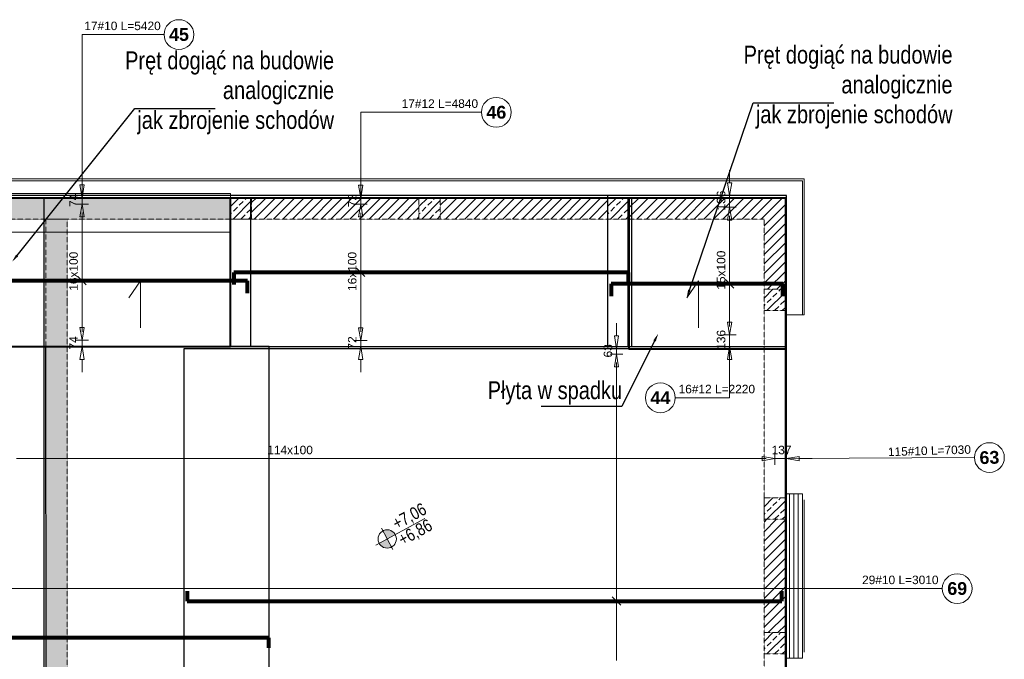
# Model space of a CAD drawing. Extents: x -1474 to 1760906, y -670977 to 75879.
# Tile 15 of 18: x 1724302 to 1735858, y -658673 to -651163. Entities that reach past the tile are written whole.
import ezdxf
from ezdxf import colors
from ezdxf.entities.mleader import LeaderData, LeaderLine
from ezdxf.math import Vec2, Vec3

# ---------------------------------------------------------------- set-up
doc = ezdxf.new("R2010")
doc.units = 0
doc.header["$LTSCALE"] = 10
doc.header["$MEASUREMENT"] = 0
doc.linetypes.add('HIDDEN', pattern=[0.375, 0.25, -0.125])
for name, color, linetype, lineweight in [('!! 1_ PROJ WARSTWY', 252, 'Continuous', 9), ('!! 1_ tynk zewn  - nowy', 21, 'Continuous', 20), ('!! 2_ remont Ocieplenie', 4, 'ZIGZAG', 5), ('P-linia słupy drewno', 2, 'Continuous', 53), ('P-Linia1', 3, 'Continuous', 40), ('P-Linia2', 2, 'Continuous', 25), ('P-Opis', 1, 'Continuous', 18), ('P-Opis nadproża systemowe', 11, 'Continuous', 9), ('P-Przerywana', 13, 'HIDDEN', 9), ('P-Przerywana nadproża', 150, 'HIDDEN', 18), ('P-Szraf - Ściana nośna', 55, 'Continuous', 5), ('P-Szraf - Ściana żelbetowa', 54, 'Continuous', 0)]:
    doc.layers.add(name, color=color, linetype=linetype, lineweight=lineweight)
doc.layers.add('AutoCAD_Structural_Detailing_rozkład powierzchniowy - pręty - dół', color=7, linetype='Continuous')
doc.layers.add('RCAD_opis rozkładu', color=7, linetype='Continuous')
doc.layers.add('RCAD_kontur płyty', color=163, linetype='Continuous', plot=False)
doc.styles.add('_Fd Opis', font='arial.ttf', dxfattribs={"width": 0.9})
doc.styles.add('style1', font='arial.ttf')
doc.styles.add('style3', font='arialbd.ttf')
doc.linetypes.add('ZIGZAG', pattern='A,0.00254,-5.08,[131,ltypeshp.shx,S=5.08,R=0,X=-5.08,Y=0],-10.16,[131,ltypeshp.shx,S=5.08,R=180,X=5.08,Y=0],-5.08', length=20.32254)

# ---------------------------------------------------------------- blocks, each defined once
blk = doc.blocks.new('A$C798F0764')
at = {"layer": 'P-Opis'}
h = blk.add_hatch(color=1, dxfattribs=at)
h.dxf.hatch_style = 1
h.paths.add_polyline_path([(87, -43), (-30, -160, 0.414214), (204, -160)])
h.paths.add_polyline_path([(-30, 74), (87, -43), (204, 74, 0.414214)])
at = {"layer": 'P-Opis', "color": 1}
for p, q in [((-80, -210), (636, 506)), ((-68, 111), (241, -198))]:
    blk.add_line(p, q, dxfattribs=at)
blk.add_circle((87, -43), 165, dxfattribs=at)

msp = doc.modelspace()

# ---------------------------------------------------------------- hatches: boundary and pattern name
at = {"layer": 'P-Szraf - Ściana nośna'}
h = msp.add_hatch(dxfattribs=at)
h.set_pattern_fill('ANSI31', color=256, scale=25)
h.set_pattern_definition([(45, (1358077.73, -412160.4), (-56.126601, 56.126601), [])])
h.paths.add_polyline_path([(1733038.48044, -664248.25514), (1733288.48044, -664248.25514), (1733288.48044, -662148.01522), (1733038.48044, -662148.01522)])
h.paths.add_polyline_path([(1718092.22214, -667598.49507), (1718092.22214, -667348.49507), (1716053.48044, -667348.49507), (1716053.48044, -667598.49507)])
h.paths.add_polyline_path([(1722907.18442, -667598.49507), (1722907.18442, -667348.49507), (1721042.22139, -667348.49507), (1721042.22139, -667598.49507)])
h.paths.add_polyline_path([(1730377.25758, -667348.49507), (1730127.25758, -667348.49507), (1730127.25758, -667598.49507), (1730377.25758, -667598.49507)])
h.paths.add_polyline_path([(1733038.48044, -667348.49507), (1733288.48044, -667348.49507), (1733288.48044, -665248.25514), (1733038.48044, -665248.25514)])
h.paths.add_polyline_path([(1733288.48044, -657028.49507), (1733038.48044, -657028.49507), (1733038.48044, -658358.62232), (1733288.48044, -658358.62232)])
h.paths.add_polyline_path([(1727003.48044, -667348.49507), (1727003.48044, -667598.49507), (1727927.25758, -667598.49507), (1727927.25758, -667348.49507)])
h.paths.add_polyline_path([(1726753.48044, -667598.49507), (1726753.48044, -667348.49507), (1724714.73949, -667348.49507), (1724714.73949, -667598.49507)])
h.paths.add_polyline_path([(1731180.91109, -667598.49507), (1731180.91109, -667348.49507), (1730377.25758, -667348.49507), (1730377.25758, -667598.49507)])
h.paths.add_polyline_path([(1731430.91109, -667348.49507), (1731430.91109, -667598.49507), (1733038.48044, -667598.49507), (1733038.48044, -667348.49507)])
h.paths.add_polyline_path([(1726774.72633, -653253.09679), (1726774.72633, -653253.29593), (1727024.72633, -653253.29593), (1727024.72633, -653503.09679), (1728988.46729, -653503.04999), (1728988.46729, -653253.29593), (1729238.46729, -653253.29593), (1729238.46729, -653503.04403), (1731202.20825, -653502.99722), (1731202.20825, -653253.19636), (1731452.20825, -653253.29593), (1731452.20825, -653503.09679), (1733038.48044, -653503.09679), (1733038.48044, -654328.49507), (1733288.48044, -654328.49507), (1733288.48044, -653253.09679)])
h.paths.add_polyline_path([(1724235.98538, -653253.09679), (1724235.98538, -653253.29593), (1725735.98538, -653253.29593), (1725735.98538, -653253.09679)])
at = {"layer": 'P-Szraf - Ściana żelbetowa'}
h = msp.add_hatch(dxfattribs=at)
h.set_pattern_fill('ANSI33', color=256, scale=20)
h.set_pattern_definition([(45, (1358077.73, -364099.79), (-89.80256, 89.80256), []), (45, (1358167.53, -364099.79), (-89.80256, 89.80256), [63.5, -31.75])])
h.paths.add_polyline_path([(1733038.48044, -661483.12079), (1733038.48044, -662148.01522), (1733288.48044, -662148.01522), (1733288.48044, -659808.62232), (1733038.48044, -659808.62232), (1733038.48044, -661233.12079), (1724860.98538, -661233.12079), (1724860.98538, -660333.12079), (1724610.98538, -660333.12079), (1724610.98538, -661233.12079), (1724135.98538, -661233.12079), (1724135.98538, -661483.12079)])
h.paths.add_polyline_path([(1721948.50349, -653268.49507), (1726774.72633, -653253.29593), (1726774.72633, -653503.29593), (1721948.50349, -653518.49507)])
h.paths.add_polyline_path([(1724860.98538, -654463.12079), (1724860.98538, -653503.49507), (1724610.98538, -653503.09679), (1724610.98538, -654463.12079)])
h.paths.add_polyline_path([(1724860.98538, -659313.12079), (1724860.98538, -654463.12079), (1724610.98538, -654463.12079), (1724610.98538, -659313.12079)])
h.paths.add_polyline_path([(1713443.48044, -661233.12079), (1720571.99107, -661233.12079), (1720571.99107, -661483.12079), (1713443.48044, -661483.12079)])
h.paths.add_polyline_path([(1721591.99027, -661233.12079), (1723115.98538, -661233.12079), (1723115.98538, -661483.12079), (1721591.99027, -661483.12079)])
h.paths.add_polyline_path([(1713193.48044, -667348.49507), (1713193.48044, -660213.12079), (1713443.48044, -660213.12079), (1713443.48044, -667348.49507)])
h.paths.add_polyline_path([(1707748.48044, -657016.15621), (1707498.48044, -657016.15621), (1707498.48044, -655016.15621), (1707748.48044, -655016.15621)])
h.paths.add_polyline_path([(1707748.48044, -656423.09679), (1713193.48044, -656423.09679), (1713193.48044, -657343.12079), (1713443.48044, -657343.12079), (1713443.48044, -656173.09679), (1707748.48044, -656173.09679)])
h.paths.add_polyline_path([(1713503.48044, -667598.49507), (1712130.96235, -667598.49507), (1712130.96235, -667348.49507), (1713503.48044, -667348.49507)])
h = msp.add_hatch(dxfattribs=at)
h.set_pattern_fill('ANSI33', color=256, scale=20)
h.set_pattern_definition([(45, (1374090.23, -405442.09), (-89.80256, 89.80256), []), (45, (1374180.04, -405442.09), (-89.80256, 89.80256), [63.5, -31.75])])
h.paths.add_polyline_path([(1726774.72633, -653253.29593), (1727024.72633, -653253.29593), (1727024.72633, -653503.29593), (1726774.72633, -653503.29593)])
h = msp.add_hatch(dxfattribs=at)
h.set_pattern_fill('ANSI33', color=256, scale=20)
h.set_pattern_definition([(45, (1374090.23, -405442.1), (-89.80256, 89.80256), []), (45, (1374180.04, -405442.1), (-89.80256, 89.80256), [63.5, -31.75])])
h.paths.add_polyline_path([(1726774.72633, -653253.30293), (1727024.72633, -653253.30293), (1727024.72633, -653503.30293), (1726774.72633, -653503.30293)])
h = msp.add_hatch(dxfattribs=at)
h.set_pattern_fill('ANSI33', color=256, scale=20)
h.set_pattern_definition([(45, (1376303.97, -405442.09), (-89.80256, 89.80256), []), (45, (1376393.78, -405442.09), (-89.80256, 89.80256), [63.5, -31.75])])
h.paths.add_polyline_path([(1728988.46729, -653253.29593), (1729238.46729, -653253.29593), (1729238.46729, -653503.29593), (1728988.46729, -653503.29593)])
h = msp.add_hatch(dxfattribs=at)
h.set_pattern_fill('ANSI33', color=256, scale=20)
h.set_pattern_definition([(45, (1378517.72, -405441.89), (-89.80256, 89.80256), []), (45, (1378607.52, -405441.89), (-89.80256, 89.80256), [63.5, -31.75])])
h.paths.add_polyline_path([(1731202.20825, -653253.09679), (1731452.20825, -653253.09679), (1731452.20825, -653503.09679), (1731202.20825, -653503.09679)])
h = msp.add_hatch(dxfattribs=at)
h.set_pattern_fill('ANSI33', color=256, scale=20)
h.set_pattern_definition([(45, (1380353.99, -406517.29), (-89.80256, 89.80256), []), (45, (1380443.79, -406517.29), (-89.80256, 89.80256), [63.5, -31.75])])
h.paths.add_polyline_path([(1733038.48044, -654328.49507), (1733288.48044, -654328.49507), (1733288.48044, -654578.49507), (1733038.48044, -654578.49507)])
h = msp.add_hatch(dxfattribs=at)
h.set_pattern_fill('ANSI33', color=256, scale=20)
h.set_pattern_definition([(45, (1380353.99, -408967.29), (-89.80256, 89.80256), []), (45, (1380443.79, -408967.29), (-89.80256, 89.80256), [63.5, -31.75])])
h.paths.add_polyline_path([(1733038.48044, -656778.49507), (1733288.48044, -656778.49507), (1733288.48044, -657028.49507), (1733038.48044, -657028.49507)])
h = msp.add_hatch(dxfattribs=at)
h.set_pattern_fill('ANSI33', color=256, scale=20)
h.set_pattern_definition([(45, (1380353.99, -410547.41), (-89.80256, 89.80256), []), (45, (1380443.79, -410547.41), (-89.80256, 89.80256), [63.5, -31.75])])
h.paths.add_polyline_path([(1733038.48044, -658358.62232), (1733288.48044, -658358.62232), (1733288.48044, -658608.62232), (1733038.48044, -658608.62232)])

# ---------------------------------------------------------------- linework, layer by layer
at = {"layer": '!! 1_ PROJ WARSTWY'}
msp.add_lwpolyline([(1733388.48044, -656728.49507), (1733388.48044, -658658.62232)], dxfattribs=at)
at = {"layer": '!! 1_ tynk zewn  - nowy'}
for points in [[(1719093.48044, -653033.09679), (1733508.48044, -653033.09679), (1733508.48044, -654628.49507)], [(1719093.48044, -653053.09679), (1733488.48044, -653053.09679), (1733488.48044, -654628.49507)], [(1733288.48044, -654578.49507), (1733288.48044, -654628.49507), (1733508.48044, -654628.49507)], [(1733288.48044, -656778.49507), (1733288.48044, -656728.49507), (1733488.48044, -656728.49507)], [(1733488.48044, -656728.49507), (1733488.48044, -658658.62232)], [(1733508.48044, -656798.49507), (1733508.48044, -658588.62232)], [(1733288.48044, -658608.62232), (1733288.48044, -658658.62232), (1733488.48044, -658658.62232)]]:
    msp.add_lwpolyline(points, dxfattribs=at)
at = {"layer": '!! 2_ remont Ocieplenie', "linetype": 'ZIGZAG', "ltscale": 0.75}
for points in [[(1733338.48044, -656728.49507), (1733338.48044, -658658.62232)], [(1733438.48044, -656728.49507), (1733438.48044, -658658.62232)]]:
    msp.add_lwpolyline(points, dxfattribs=at)
at = {"layer": 'AutoCAD_Structural_Detailing_rozkład powierzchniowy - pręty - dół', "color": 0, "lineweight": 80}
for p, q in [((1731446.44624, -654129.2788), (1726816.72633, -654129.2788)), ((1726816.72633, -654129.2788), (1726816.72633, -654273.2788)), ((1731446.44624, -654273.2788), (1731446.44624, -654129.2788)), ((1726975.619, -654227.2239), (1721776.51887, -654227.2239)), ((1726975.619, -654372.2239), (1726975.619, -654227.2239)), ((1733259.67028, -654264.74931), (1731244.20825, -654264.74931)), ((1731244.20825, -654264.74931), (1731244.20825, -654408.74931)), ((1733259.67028, -654408.74931), (1733259.67028, -654264.74931)), ((1726268.78085, -657873.27772), (1726268.78085, -657988.27772)), ((1733247.48044, -657988.27772), (1733247.48044, -657873.27772)), ((1726268.78085, -657988.27772), (1733247.48044, -657988.27772)), ((1727224.55108, -658422.09639), (1721773.11264, -658422.09639)), ((1727224.55108, -658536.09639), (1727224.55108, -658422.09639))]:
    msp.add_line(p, q, dxfattribs=at)
at = {"layer": 'P-Linia1'}
msp.add_lwpolyline([(1707498.51683, -653253.09679), (1733288.48044, -653253.09679), (1733288.48044, -667598.49507), (1707498.51683, -667598.49507)], close=True, dxfattribs=at)
for points in [[(1721948.50349, -653253.09679), (1721948.50349, -655000.9819), (1726774.72633, -655000.9819), (1726774.72633, -653253.09679)], [(1731452.20825, -653253.09679), (1731452.20825, -655025.54799), (1733288.48044, -655025.54799)]]:
    msp.add_lwpolyline(points, dxfattribs=at)
at = {"layer": 'P-Linia2'}
for points in [[(1727016.619, -653253.49427), (1726774.72633, -653253.49427), (1726774.72633, -655000.9819), (1727016.619, -655000.9819)], [(1731444.10092, -653253.28814), (1731202.20825, -653253.28814), (1731202.20825, -655000.77577), (1731444.10092, -655000.77577)]]:
    msp.add_lwpolyline(points, close=True, dxfattribs=at)
at = {"layer": 'P-Opis', "color": 1}
for points in [[(1725720.43689, -654782.25254), (1725720.43689, -654229.0863), (1725583.59677, -654427.97729)], [(1732268.03926, -654782.25254), (1732268.03926, -654229.0863), (1732131.19913, -654427.97729)]]:
    msp.add_lwpolyline(points, dxfattribs=at)
at = {"layer": 'P-Opis nadproża systemowe'}
msp.add_lwpolyline([(1721865.04017, -653203.09679), (1726774.72633, -653203.09679), (1726774.72633, -653656.16077), (1721865.04017, -653656.16077)], close=True, dxfattribs=at)
at = {"layer": 'P-Przerywana'}
for points in [[(1721948.50349, -653253.29593), (1726774.72633, -653253.29593), (1726774.72633, -653503.29593), (1721948.50349, -653503.29593)], [(1726774.72633, -653253.29593), (1727024.72633, -653253.29593), (1727024.72633, -653503.29593), (1726774.72633, -653503.29593)], [(1726774.72633, -653253.30293), (1727024.72633, -653253.30293), (1727024.72633, -653503.30293), (1726774.72633, -653503.30293)], [(1728988.46729, -653253.29593), (1729238.46729, -653253.29593), (1729238.46729, -653503.29593), (1728988.46729, -653503.29593)], [(1731202.20825, -653253.09679), (1731452.20825, -653253.09679), (1731452.20825, -653503.09679), (1731202.20825, -653503.09679)], [(1724860.98538, -654463.12079), (1724860.98538, -653503.49507), (1724610.98538, -653503.09679), (1724610.98538, -654463.12079), (1724610.98538, -659313.12079), (1724860.98538, -659313.12079)], [(1733038.48044, -654328.49507), (1733288.48044, -654328.49507), (1733288.48044, -654578.49507), (1733038.48044, -654578.49507)], [(1733038.48044, -656778.49507), (1733288.48044, -656778.49507), (1733288.48044, -657028.49507), (1733038.48044, -657028.49507)], [(1733038.48044, -658358.62232), (1733288.48044, -658358.62232), (1733288.48044, -658608.62232), (1733038.48044, -658608.62232)]]:
    msp.add_lwpolyline(points, close=True, dxfattribs=at)
for points in [[(1733288.48044, -653253.09679), (1733288.48044, -654578.49507), (1733038.48044, -654578.49507), (1733038.48044, -653503.09679), (1726774.72633, -653503.69421), (1726774.72633, -653253.69421), (1733288.48044, -653253.09679)], [(1733038.48044, -658608.62232), (1733038.48044, -656778.49507), (1733288.48044, -656778.49507), (1733288.48044, -658608.62232), (1733038.48044, -658608.62232)]]:
    msp.add_lwpolyline(points, dxfattribs=at)
at = {"layer": 'P-Przerywana nadproża'}
for points in [[(1733038.48044, -654578.49507), (1733288.48044, -654578.49507), (1733288.48044, -656778.49507), (1733038.48044, -656778.49507)], [(1733038.48044, -658608.62232), (1733288.48044, -658608.62232), (1733288.48044, -659808.62232), (1733038.48044, -659808.62232)]]:
    msp.add_lwpolyline(points, close=True, dxfattribs=at)
at = {"layer": 'RCAD_kontur płyty', "color": 0}
for p, q in [((1733301.67028, -653228.72285), (1721627.51154, -653228.72285)), ((1727016.619, -653253.67203), (1721735.55277, -653253.67203)), ((1733288.48044, -653253.09679), (1724584.73489, -653253.09679)), ((1724584.73489, -653253.09679), (1724584.73489, -660101.98422)), ((1731488.44624, -653257.57571), (1726774.72633, -653257.57571)), ((1726774.72633, -653257.57571), (1726774.72633, -655000.9819)), ((1727016.619, -655000.77577), (1727016.619, -653253.67203)), ((1733301.67028, -653228.72285), (1731202.20825, -653228.72285)), ((1731202.20825, -653228.72285), (1731202.20825, -655000.77577)), ((1731488.44624, -655000.9819), (1731488.44624, -653257.57571)), ((1733288.48044, -660101.98422), (1733288.48044, -653253.09679)), ((1733301.67028, -655000.77577), (1733301.67028, -653228.72285)), ((1733301.67028, -660176.31082), (1733301.67028, -653228.72285)), ((1721734.74736, -655000.77577), (1727016.619, -655000.77577)), ((1724610.98538, -655000.9819), (1733288.48044, -655000.9819)), ((1724616.22298, -665812.54605), (1724610.98538, -655000.9819)), ((1726774.72633, -655000.9819), (1731488.44624, -655000.9819)), ((1731202.20825, -655000.77577), (1733301.67028, -655000.77577)), ((1733288.48044, -655000.9819), (1733288.48044, -665812.54605)), ((1733288.48044, -655025.54799), (1726227.78085, -655025.54799)), ((1726227.78085, -655025.54799), (1726227.78085, -665851.00744)), ((1733288.48044, -665851.00744), (1733288.48044, -655025.54799))]:
    msp.add_line(p, q, dxfattribs=at)
at = {"layer": 'RCAD_kontur płyty'}
for p, q in [((1727230.55108, -655000.77577), (1721767.11264, -655000.77577)), ((1727230.55108, -662443.41702), (1727230.55108, -655000.77577))]:
    msp.add_line(p, q, dxfattribs=at)
at = {"layer": 'RCAD_opis rozkładu', "color": 8, "lineweight": 0}
for p, q in [((1725034.24312, -651337.87083), (1725034.24312, -653253.67203)), ((1725034.24312, -651337.87083), (1725996.63133, -651337.87083)), ((1728304.80619, -652250.54514), (1728304.80619, -653257.57571)), ((1728304.80619, -652250.54514), (1729721.2555, -652250.54514)), ((1725034.24312, -652953.67203), (1725034.24312, -653103.67203)), ((1728304.80619, -652957.57571), (1728304.80619, -653107.57571)), ((1732634.47319, -652928.72285), (1732634.47319, -653078.72285)), ((1725034.24312, -653253.67203), (1725009.24312, -653103.67203)), ((1725059.24312, -653103.67203), (1725009.24312, -653103.67203)), ((1725059.24312, -653103.67203), (1725034.24312, -653253.67203)), ((1728304.80619, -653257.57571), (1728279.80619, -653107.57571)), ((1728329.80619, -653107.57571), (1728279.80619, -653107.57571)), ((1728329.80619, -653107.57571), (1728304.80619, -653257.57571)), ((1732634.47319, -653228.72285), (1732609.47319, -653078.72285)), ((1732659.47319, -653078.72285), (1732609.47319, -653078.72285)), ((1732659.47319, -653078.72285), (1732634.47319, -653228.72285)), ((1725109.24312, -653253.67203), (1724959.24312, -653253.67203)), ((1725034.24312, -653327.2239), (1725034.24312, -653253.67203)), ((1728379.80619, -653257.57571), (1728229.80619, -653257.57571)), ((1728304.80619, -653329.2788), (1728304.80619, -653257.57571)), ((1732709.47319, -653228.72285), (1732559.47319, -653228.72285)), ((1732634.47319, -653364.74931), (1732634.47319, -653228.72285)), ((1724959.24312, -653327.2239), (1725109.24312, -653327.2239)), ((1725009.24312, -653477.2239), (1725034.24312, -653327.2239)), ((1725034.24312, -653327.2239), (1725059.24312, -653477.2239)), ((1728379.80619, -653329.2788), (1728229.80619, -653329.2788)), ((1728279.80619, -653479.2788), (1728304.80619, -653329.2788)), ((1728304.80619, -653329.2788), (1728329.80619, -653479.2788)), ((1732559.47319, -653364.74931), (1732709.47319, -653364.74931)), ((1732609.47319, -653514.74931), (1732634.47319, -653364.74931)), ((1732634.47319, -653364.74931), (1732659.47319, -653514.74931)), ((1725009.24312, -653477.2239), (1725059.24312, -653477.2239)), ((1725034.24312, -653427.2239), (1725034.24312, -653477.2239)), ((1725034.24312, -653527.2239), (1725034.24312, -653427.2239)), ((1728279.80619, -653479.2788), (1728329.80619, -653479.2788)), ((1728304.80619, -653429.2788), (1728304.80619, -653479.2788)), ((1728304.80619, -653529.2788), (1728304.80619, -653429.2788)), ((1732634.47319, -653464.74931), (1732634.47319, -653514.74931)), ((1732634.47319, -653564.74931), (1732634.47319, -653464.74931)), ((1725034.24312, -653627.2239), (1725034.24312, -653527.2239)), ((1728304.80619, -653629.2788), (1728304.80619, -653529.2788)), ((1732609.47319, -653514.74931), (1732659.47319, -653514.74931)), ((1732634.47319, -653664.74931), (1732634.47319, -653564.74931)), ((1725034.24312, -653727.2239), (1725034.24312, -653627.2239)), ((1725034.24312, -653827.2239), (1725034.24312, -653727.2239)), ((1728304.80619, -653729.2788), (1728304.80619, -653629.2788)), ((1728304.80619, -653829.2788), (1728304.80619, -653729.2788)), ((1732634.47319, -653764.74931), (1732634.47319, -653664.74931)), ((1725034.24312, -653927.2239), (1725034.24312, -653827.2239)), ((1728304.80619, -653929.2788), (1728304.80619, -653829.2788)), ((1732634.47319, -653864.74931), (1732634.47319, -653764.74931)), ((1725034.24312, -654027.2239), (1725034.24312, -653927.2239)), ((1728304.80619, -654029.2788), (1728304.80619, -653929.2788)), ((1732634.47319, -653964.74931), (1732634.47319, -653864.74931)), ((1725034.24312, -654127.2239), (1725034.24312, -654027.2239)), ((1728304.80619, -654129.2788), (1728304.80619, -654029.2788)), ((1732634.47319, -654064.74931), (1732634.47319, -653964.74931)), ((1732634.47319, -654114.74931), (1732634.47319, -654064.74931)), ((1724984.24312, -654177.2239), (1725084.24312, -654277.2239)), ((1725034.24312, -654177.2239), (1725034.24312, -654127.2239)), ((1725034.24312, -654177.2239), (1725034.24312, -654227.2239)), ((1728354.80619, -654179.2788), (1728254.80619, -654079.2788)), ((1728354.80619, -654129.2788), (1728254.80619, -654129.2788)), ((1728304.80619, -654179.2788), (1728304.80619, -654129.2788)), ((1728304.80619, -654179.2788), (1728304.80619, -654229.2788)), ((1732634.47319, -654114.74931), (1732634.47319, -654164.74931)), ((1732634.47319, -654164.74931), (1732634.47319, -654264.74931)), ((1724984.24312, -654227.2239), (1725084.24312, -654227.2239)), ((1725034.24312, -654227.2239), (1725034.24312, -654327.2239)), ((1728304.80619, -654229.2788), (1728304.80619, -654329.2788)), ((1732584.47319, -654214.74931), (1732684.47319, -654314.74931)), ((1732584.47319, -654264.74931), (1732684.47319, -654264.74931)), ((1732634.47319, -654264.74931), (1732634.47319, -654364.74931)), ((1725034.24312, -654327.2239), (1725034.24312, -654427.2239)), ((1728304.80619, -654329.2788), (1728304.80619, -654429.2788)), ((1732634.47319, -654364.74931), (1732634.47319, -654464.74931)), ((1725034.24312, -654427.2239), (1725034.24312, -654527.2239)), ((1725034.24312, -654527.2239), (1725034.24312, -654627.2239)), ((1728304.80619, -654429.2788), (1728304.80619, -654529.2788)), ((1728304.80619, -654529.2788), (1728304.80619, -654629.2788)), ((1732634.47319, -654464.74931), (1732634.47319, -654564.74931)), ((1725034.24312, -654627.2239), (1725034.24312, -654727.2239)), ((1728304.80619, -654629.2788), (1728304.80619, -654729.2788)), ((1732634.47319, -654564.74931), (1732634.47319, -654664.74931)), ((1725034.24312, -654727.2239), (1725034.24312, -654827.2239)), ((1728304.80619, -654729.2788), (1728304.80619, -654829.2788)), ((1731306.82152, -654725.54799), (1731306.82152, -654875.54799)), ((1732634.47319, -654864.74931), (1732609.47319, -654714.74931)), ((1732659.47319, -654714.74931), (1732609.47319, -654714.74931)), ((1732634.47319, -654664.74931), (1732634.47319, -654764.74931)), ((1732659.47319, -654714.74931), (1732634.47319, -654864.74931)), ((1732634.47319, -654764.74931), (1732634.47319, -654714.74931)), ((1725034.24312, -654927.2239), (1725009.24312, -654777.2239)), ((1725059.24312, -654777.2239), (1725009.24312, -654777.2239)), ((1725059.24312, -654777.2239), (1725034.24312, -654927.2239)), ((1725034.24312, -654827.2239), (1725034.24312, -654777.2239)), ((1728304.80619, -654929.2788), (1728279.80619, -654779.2788)), ((1728329.80619, -654779.2788), (1728279.80619, -654779.2788)), ((1728329.80619, -654779.2788), (1728304.80619, -654929.2788)), ((1728304.80619, -654829.2788), (1728304.80619, -654779.2788)), ((1731306.82152, -655025.54799), (1731281.82152, -654875.54799)), ((1731331.82152, -654875.54799), (1731281.82152, -654875.54799)), ((1731331.82152, -654875.54799), (1731306.82152, -655025.54799)), ((1732559.47319, -654864.74931), (1732709.47319, -654864.74931)), ((1732634.47319, -654864.74931), (1732634.47319, -655000.77577)), ((1724959.24312, -654927.2239), (1725109.24312, -654927.2239)), ((1725109.24312, -655000.77577), (1724959.24312, -655000.77577)), ((1725009.24312, -655150.77577), (1725034.24312, -655000.77577)), ((1725034.24312, -654927.2239), (1725034.24312, -655000.77577)), ((1725034.24312, -655000.77577), (1725059.24312, -655150.77577)), ((1728379.80619, -654929.2788), (1728229.80619, -654929.2788)), ((1728379.80619, -655000.9819), (1728229.80619, -655000.9819)), ((1728279.80619, -655150.9819), (1728304.80619, -655000.9819)), ((1728304.80619, -654929.2788), (1728304.80619, -655000.9819)), ((1728304.80619, -655000.9819), (1728329.80619, -655150.9819)), ((1732709.47319, -655000.77577), (1732559.47319, -655000.77577)), ((1732609.47319, -655150.77577), (1732634.47319, -655000.77577)), ((1732634.47319, -655601.95805), (1732634.47319, -655000.77577)), ((1732634.47319, -655000.77577), (1732659.47319, -655150.77577)), ((1731231.82152, -655025.54799), (1731381.82152, -655025.54799)), ((1731231.82152, -655088.27772), (1731381.82152, -655088.27772)), ((1731281.82152, -655238.27772), (1731306.82152, -655088.27772)), ((1731306.82152, -655088.27772), (1731306.82152, -655025.54799)), ((1731306.82152, -655088.27772), (1731331.82152, -655238.27772)), ((1725009.24312, -655150.77577), (1725059.24312, -655150.77577)), ((1725034.24312, -655300.77577), (1725034.24312, -655150.77577)), ((1728279.80619, -655150.9819), (1728329.80619, -655150.9819)), ((1728304.80619, -655300.9819), (1728304.80619, -655150.9819)), ((1731306.82152, -655188.27772), (1731306.82152, -655238.27772)), ((1731306.82152, -655288.27772), (1731306.82152, -655188.27772)), ((1732609.47319, -655150.77577), (1732659.47319, -655150.77577)), ((1732634.47319, -655300.77577), (1732634.47319, -655150.77577)), ((1731281.82152, -655238.27772), (1731331.82152, -655238.27772)), ((1731306.82152, -655388.27772), (1731306.82152, -655288.27772)), ((1731306.82152, -655488.27772), (1731306.82152, -655388.27772)), ((1731306.82152, -655588.27772), (1731306.82152, -655488.27772)), ((1731306.82152, -655688.27772), (1731306.82152, -655588.27772)), ((1731306.82152, -655788.27772), (1731306.82152, -655688.27772)), ((1732634.47319, -655601.95805), (1731996.55317, -655601.95805)), ((1731306.82152, -655888.27772), (1731306.82152, -655788.27772)), ((1731306.82152, -655988.27772), (1731306.82152, -655888.27772)), ((1731306.82152, -656088.27772), (1731306.82152, -655988.27772)), ((1731306.82152, -656188.27772), (1731306.82152, -656088.27772)), ((1731306.82152, -656288.27772), (1731306.82152, -656188.27772)), ((1733164.59091, -656390.66654), (1733164.59091, -656240.66654)), ((1733301.67028, -656240.66654), (1733301.67028, -656390.66654)), ((1724364.59091, -656315.66654), (1724264.59091, -656315.66654)), ((1724464.59091, -656315.66654), (1724364.59091, -656315.66654)), ((1724564.59091, -656315.66654), (1724464.59091, -656315.66654)), ((1724664.59091, -656315.66654), (1724564.59091, -656315.66654)), ((1724764.59091, -656315.66654), (1724664.59091, -656315.66654)), ((1724864.59091, -656315.66654), (1724764.59091, -656315.66654)), ((1724964.59091, -656315.66654), (1724864.59091, -656315.66654)), ((1725064.59091, -656315.66654), (1724964.59091, -656315.66654)), ((1725164.59091, -656315.66654), (1725064.59091, -656315.66654)), ((1725264.59091, -656315.66654), (1725164.59091, -656315.66654)), ((1725364.59091, -656315.66654), (1725264.59091, -656315.66654)), ((1725464.59091, -656315.66654), (1725364.59091, -656315.66654)), ((1725564.59091, -656315.66654), (1725464.59091, -656315.66654)), ((1725664.59091, -656315.66654), (1725564.59091, -656315.66654)), ((1725764.59091, -656315.66654), (1725664.59091, -656315.66654)), ((1725864.59091, -656315.66654), (1725764.59091, -656315.66654)), ((1725964.59091, -656315.66654), (1725864.59091, -656315.66654)), ((1726064.59091, -656315.66654), (1725964.59091, -656315.66654)), ((1726164.59091, -656315.66654), (1726064.59091, -656315.66654)), ((1726264.59091, -656315.66654), (1726164.59091, -656315.66654)), ((1726364.59091, -656315.66654), (1726264.59091, -656315.66654)), ((1726464.59091, -656315.66654), (1726364.59091, -656315.66654)), ((1726564.59091, -656315.66654), (1726464.59091, -656315.66654)), ((1726664.59091, -656315.66654), (1726564.59091, -656315.66654)), ((1726764.59091, -656315.66654), (1726664.59091, -656315.66654)), ((1726864.59091, -656315.66654), (1726764.59091, -656315.66654)), ((1726964.59091, -656315.66654), (1726864.59091, -656315.66654)), ((1727064.59091, -656315.66654), (1726964.59091, -656315.66654)), ((1727164.59091, -656315.66654), (1727064.59091, -656315.66654)), ((1727264.59091, -656315.66654), (1727164.59091, -656315.66654)), ((1727364.59091, -656315.66654), (1727264.59091, -656315.66654)), ((1727414.59091, -656315.66654), (1727364.59091, -656315.66654)), ((1727414.59091, -656315.66654), (1727464.59091, -656315.66654)), ((1727464.59091, -656315.66654), (1727564.59091, -656315.66654)), ((1727564.59091, -656315.66654), (1727664.59091, -656315.66654)), ((1727664.59091, -656315.66654), (1727764.59091, -656315.66654)), ((1727764.59091, -656315.66654), (1727864.59091, -656315.66654)), ((1727864.59091, -656315.66654), (1727964.59091, -656315.66654)), ((1727964.59091, -656315.66654), (1728064.59091, -656315.66654)), ((1728064.59091, -656315.66654), (1728164.59091, -656315.66654)), ((1728164.59091, -656315.66654), (1728264.59091, -656315.66654)), ((1728264.59091, -656315.66654), (1728364.59091, -656315.66654)), ((1728364.59091, -656315.66654), (1728464.59091, -656315.66654)), ((1728464.59091, -656315.66654), (1728564.59091, -656315.66654)), ((1728564.59091, -656315.66654), (1728664.59091, -656315.66654)), ((1728664.59091, -656315.66654), (1728764.59091, -656315.66654)), ((1728764.59091, -656315.66654), (1728864.59091, -656315.66654)), ((1728864.59091, -656315.66654), (1728964.59091, -656315.66654)), ((1728964.59091, -656315.66654), (1729064.59091, -656315.66654)), ((1729064.59091, -656315.66654), (1729164.59091, -656315.66654)), ((1729164.59091, -656315.66654), (1729264.59091, -656315.66654)), ((1729264.59091, -656315.66654), (1729364.59091, -656315.66654)), ((1729364.59091, -656315.66654), (1729464.59091, -656315.66654)), ((1729464.59091, -656315.66654), (1729564.59091, -656315.66654)), ((1729564.59091, -656315.66654), (1729664.59091, -656315.66654)), ((1729664.59091, -656315.66654), (1729764.59091, -656315.66654)), ((1729764.59091, -656315.66654), (1729864.59091, -656315.66654)), ((1729864.59091, -656315.66654), (1729964.59091, -656315.66654)), ((1729964.59091, -656315.66654), (1730064.59091, -656315.66654)), ((1730064.59091, -656315.66654), (1730164.59091, -656315.66654)), ((1730164.59091, -656315.66654), (1730264.59091, -656315.66654)), ((1730264.59091, -656315.66654), (1730364.59091, -656315.66654)), ((1730364.59091, -656315.66654), (1730464.59091, -656315.66654)), ((1730464.59091, -656315.66654), (1730564.59091, -656315.66654)), ((1730564.59091, -656315.66654), (1730664.59091, -656315.66654)), ((1730664.59091, -656315.66654), (1730764.59091, -656315.66654)), ((1730764.59091, -656315.66654), (1730864.59091, -656315.66654)), ((1730864.59091, -656315.66654), (1730964.59091, -656315.66654)), ((1730964.59091, -656315.66654), (1731064.59091, -656315.66654)), ((1731064.59091, -656315.66654), (1731164.59091, -656315.66654)), ((1731164.59091, -656315.66654), (1731264.59091, -656315.66654)), ((1731264.59091, -656315.66654), (1731364.59091, -656315.66654)), ((1731306.82152, -656388.27772), (1731306.82152, -656288.27772)), ((1731306.82152, -656488.27772), (1731306.82152, -656388.27772)), ((1731364.59091, -656315.66654), (1731464.59091, -656315.66654)), ((1731464.59091, -656315.66654), (1731564.59091, -656315.66654)), ((1731564.59091, -656315.66654), (1731664.59091, -656315.66654)), ((1731664.59091, -656315.66654), (1731764.59091, -656315.66654)), ((1731764.59091, -656315.66654), (1731864.59091, -656315.66654)), ((1731864.59091, -656315.66654), (1731964.59091, -656315.66654)), ((1731964.59091, -656315.66654), (1732064.59091, -656315.66654)), ((1732064.59091, -656315.66654), (1732164.59091, -656315.66654)), ((1732164.59091, -656315.66654), (1732264.59091, -656315.66654)), ((1732264.59091, -656315.66654), (1732364.59091, -656315.66654)), ((1732364.59091, -656315.66654), (1732464.59091, -656315.66654)), ((1732464.59091, -656315.66654), (1732564.59091, -656315.66654)), ((1732564.59091, -656315.66654), (1732664.59091, -656315.66654)), ((1732664.59091, -656315.66654), (1732764.59091, -656315.66654)), ((1732764.59091, -656315.66654), (1732864.59091, -656315.66654)), ((1732864.59091, -656315.66654), (1732964.59091, -656315.66654)), ((1732964.59091, -656315.66654), (1733064.59091, -656315.66654)), ((1733014.59091, -656290.66654), (1733164.59091, -656315.66654)), ((1733014.59091, -656290.66654), (1733014.59091, -656340.66654)), ((1733164.59091, -656315.66654), (1733014.59091, -656340.66654)), ((1733064.59091, -656315.66654), (1733014.59091, -656315.66654)), ((1733164.59091, -656315.66654), (1733301.67028, -656315.66654)), ((1733301.67028, -656315.66654), (1733451.67028, -656290.66654)), ((1735508.41864, -656304.92959), (1733301.67028, -656315.66654)), ((1733451.67028, -656340.66654), (1733301.67028, -656315.66654)), ((1733451.67028, -656340.66654), (1733451.67028, -656290.66654)), ((1733601.67028, -656315.66654), (1733451.67028, -656315.66654)), ((1731306.82152, -656588.27772), (1731306.82152, -656488.27772)), ((1731306.82152, -656688.27772), (1731306.82152, -656588.27772)), ((1731306.82152, -656788.27772), (1731306.82152, -656688.27772)), ((1731306.82152, -656888.27772), (1731306.82152, -656788.27772)), ((1731306.82152, -656988.27772), (1731306.82152, -656888.27772)), ((1731306.82152, -657088.27772), (1731306.82152, -656988.27772)), ((1731306.82152, -657188.27772), (1731306.82152, -657088.27772)), ((1731306.82152, -657288.27772), (1731306.82152, -657188.27772)), ((1731306.82152, -657388.27772), (1731306.82152, -657288.27772)), ((1731306.82152, -657488.27772), (1731306.82152, -657388.27772)), ((1731306.82152, -657588.27772), (1731306.82152, -657488.27772)), ((1731306.82152, -657688.27772), (1731306.82152, -657588.27772)), ((1731306.82152, -657788.27772), (1731306.82152, -657688.27772)), ((1735130.87322, -657842.44923), (1721948.50349, -657842.44923)), ((1731306.82152, -657888.27772), (1731306.82152, -657788.27772)), ((1731306.82152, -657988.27772), (1731306.82152, -657888.27772)), ((1731356.82152, -658038.27772), (1731256.82152, -657938.27772)), ((1731256.82152, -657988.27772), (1731356.82152, -657988.27772)), ((1731306.82152, -658088.27772), (1731306.82152, -657988.27772)), ((1731306.82152, -658188.27772), (1731306.82152, -658088.27772)), ((1731306.82152, -658288.27772), (1731306.82152, -658188.27772)), ((1731306.82152, -658388.27772), (1731306.82152, -658288.27772)), ((1731306.82152, -658488.27772), (1731306.82152, -658388.27772)), ((1731306.82152, -658588.27772), (1731306.82152, -658488.27772)), ((1731306.82152, -658688.27772), (1731306.82152, -658588.27772))]:
    msp.add_line(p, q, dxfattribs=at)
for centre in [(1726171.63133, -651337.87083), (1729896.2555, -652250.54514), (1731821.55317, -655601.95805), (1735683.41657, -656304.07814), (1735305.87322, -657842.44923)]:
    msp.add_circle(centre, 175, dxfattribs=at)

# ---------------------------------------------------------------- block references
at = {"layer": 'P-Opis', "color": 1, "xscale": 0.65, "yscale": 0.65, "zscale": 0.65, "rotation": 343.5684437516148}
msp.add_blockref('A$C798F0764', (1728569.49922, -657216.46004), dxfattribs=at)

# ---------------------------------------------------------------- texts
at = {"layer": 'P-linia słupy drewno', "lineweight": 13, "char_height": 210, "attachment_point": 6, "rotation": 0.000001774, "style": '_Fd Opis'}
for insert in [(1727992.16239, -652022.06153), (1735251.39316, -651955.29794)]:
    msp.add_mtext('{\\W0.8;Pręt dogiąć na budowie \\Panalogicznie\\P jak zbrojenie schodów }', dxfattribs=dict(at, insert=insert))
at = {"layer": 'P-Opis', "lineweight": 13, "insert": (1729794.82656, -655544.62858), "char_height": 210, "attachment_point": 4, "rotation": 359.999998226, "style": '_Fd Opis'}
msp.add_mtext('{\\W0.8;Płyta w spadku}', dxfattribs=at)
at = {"layer": 'P-Opis', "color": 1, "char_height": 146.25, "attachment_point": 4, "rotation": 28.568443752, "style": '_Fd Opis'}
for s, insert in [('{\\W0.8;+7,06}', (1728700.05437, -657101.58377)), ('{\\W0.8;+6,86}', (1728768.28283, -657290.07526))]:
    msp.add_mtext(s, dxfattribs=dict(at, insert=insert))
at = {"layer": 'RCAD_opis rozkładu', "color": 2, "char_height": 100, "style": 'style1'}
for s, insert, attachment_point in [('17#10 L=5420', (1725508.90964, -651236.16551), 5), ('17#12 L=4840', (1729233.53381, -652148.83982), 5), ('16#12 L=2220', (1732484.27486, -655500.25273), 5), ('114x100', (1727207.53088, -656266.72384), 7), ('137', (1733127.36661, -656266.75795), 7), ('29#10 L=3010', (1734637.59219, -657740.7098), 5)]:
    msp.add_mtext(s, dxfattribs=dict(at, insert=insert, attachment_point=attachment_point))
at = {"layer": 'RCAD_opis rozkładu', "color": 1, "char_height": 150, "attachment_point": 5, "style": 'style3'}
for s, insert in [('45', (1726171.63133, -651337.87083)), ('46', (1729896.2555, -652250.54514)), ('44', (1731821.55317, -655601.95805)), ('69', (1735305.87322, -657842.44923))]:
    msp.add_mtext(s, dxfattribs=dict(at, insert=insert))
at = {"layer": 'RCAD_opis rozkładu', "color": 2, "char_height": 100, "style": 'style1'}
for s, insert, attachment_point, rotation in [('74', (1724984.24312, -653361.45751), 7, 90), ('72', (1728255.01083, -653364.12985), 7, 90), ('136', (1732585.56459, -653402.46595), 7, 90), ('16x100', (1724985.30042, -654345.43672), 7, 90), ('16x100', (1728255.86349, -654347.49163), 7, 90), ('15x100', (1732585.53049, -654332.96213), 7, 90), ('136', (1732585.56459, -655038.49241), 7, 90), ('74', (1724984.24312, -655035.00938), 7, 90), ('72', (1728255.01083, -655035.83294), 7, 90), ('63', (1731257.91293, -655128.80917), 7, 90), ('115#10 L=7030', (1734979.11571, -656223.39281), 5, 1.715977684)]:
    msp.add_mtext(s, dxfattribs=dict(at, insert=insert, attachment_point=attachment_point, rotation=rotation))
at = {"layer": 'RCAD_opis rozkładu', "color": 1, "insert": (1735683.41657, -656304.07814), "char_height": 150, "attachment_point": 5, "rotation": 1.715977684, "style": 'style3'}
msp.add_mtext('63', dxfattribs=at)

# ---------------------------------------------------------------- leaders
at = {"layer": 'P-linia słupy drewno', "lineweight": 13}
ml = msp.add_multileader_mtext('Standard', dxfattribs=at)
ml.set_content('         ', color=256)
ml.set_leader_properties()
ml.build(insert=Vec2(0, 0))
ml.multileader.update_dxf_attribs({"arrow_head_size": 96})
ctx = ml.context
ctx.base_point, ctx.char_height, ctx.arrow_head_size, ctx.landing_gap_size, ctx.plane_origin = Vec3(1726597.23412, -652205.8871), 3.2, 96, 1.6, Vec3(1726512.67379, -653943.09418)
notes = []
notes.append((ctx, [(1, (1, 1, 0), (1725652.47131, -652205.8871), (1, 0), 944.76281, [(0, [(1724211.61491, -654006.29132)], 0, [])])]))
ctx.mtext.insert, ctx.mtext.rotation, ctx.mtext.flow_direction = Vec3(1726598.83412, -652204.2871), 6.2831853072, 5
ml = msp.add_multileader_mtext('Standard', dxfattribs=at)
ml.set_content('         ', color=256)
ml.set_leader_properties()
ml.build(insert=Vec2(0, 0))
ml.multileader.update_dxf_attribs({"arrow_head_size": 96})
ctx = ml.context
ctx.base_point, ctx.char_height, ctx.arrow_head_size, ctx.landing_gap_size, ctx.plane_origin = Vec3(1733856.46489, -652139.12351), 3.2, 96, 1.6, Vec3(1733771.90456, -653876.33059)
notes.append((ctx, [(1, (1, 1, 0), (1732911.70208, -652139.12351), (1, 0), 944.76281, [(0, [(1732131.19913, -654427.97729)], 0, [])])]))
ctx.mtext.insert, ctx.mtext.rotation, ctx.mtext.flow_direction = Vec3(1733858.06489, -652137.52351), 6.2831853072, 5
at = {"layer": 'P-Opis', "lineweight": 13}
ml = msp.add_multileader_mtext('Standard', dxfattribs=at)
ml.set_content('         ', color=256)
ml.set_leader_properties()
ml.build(insert=Vec2(0, 0))
ml.multileader.update_dxf_attribs({"arrow_head_size": 96})
ctx = ml.context
ctx.base_point, ctx.char_height, ctx.arrow_head_size, ctx.landing_gap_size, ctx.plane_origin = Vec3(1730410.14422, -655703.6045), 3.2, 96, 1.6, Vec3(1730509.08273, -657440.81158)
ctx.text_align_type = 2
notes.append((ctx, [(1, (1, 1, 0), (1731369.28521, -655703.6045), (-1, 0), 944.76281, [(0, [(1731796.16237, -654849.04755)], 0, [])])]))
ctx.mtext.insert, ctx.mtext.alignment, ctx.mtext.flow_direction = Vec3(1730422.9224, -655702.0045), 3, 5
for ctx, leaders in notes:
    for number, flags, end, landing, length, lines in leaders:
        leader = LeaderData()
        leader.index, (leader.has_last_leader_line, leader.has_dogleg_vector, leader.attachment_direction) = number, flags
        leader.last_leader_point, leader.dogleg_vector, leader.dogleg_length = Vec3(end), Vec3(landing), length
        for number, points, colour, breaks in lines:
            line = LeaderLine()
            line.index, line.vertices, line.color, line.breaks = number, Vec3.list(points), colors.encode_raw_color(colour), breaks
            leader.lines.append(line)
        ctx.leaders.append(leader)

doc.saveas('drawing.dxf')
